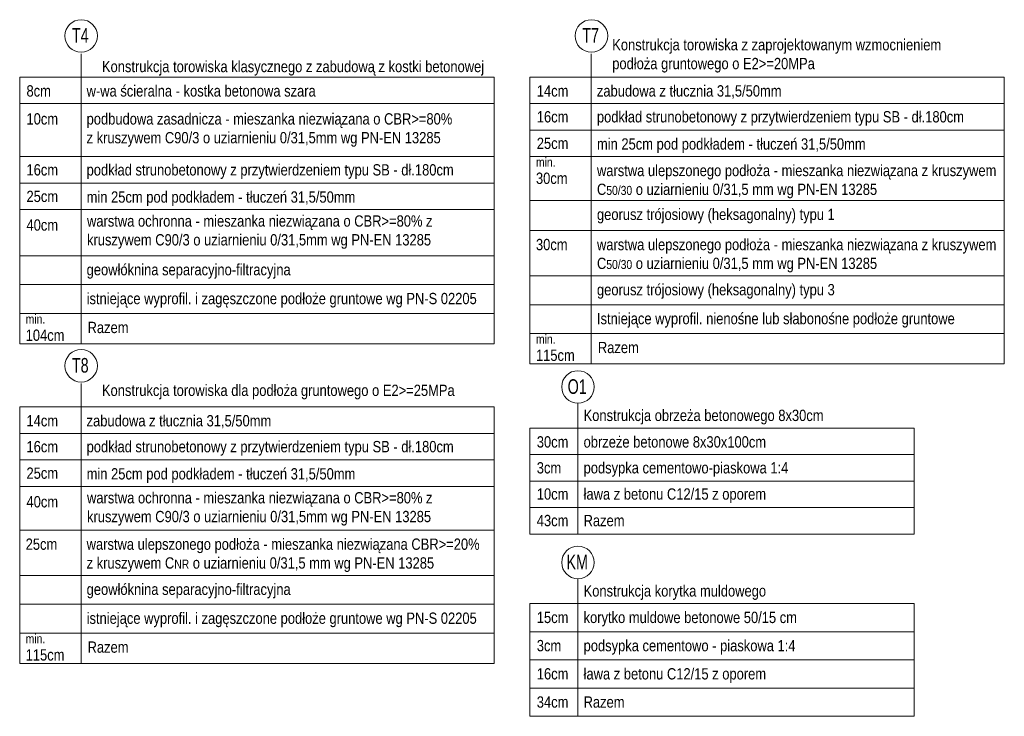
# Model space of a CAD drawing. Header units: feet. Extents: x 211.3 to 241.6, y -209.3 to -192.7.
# Tile 13 of 15: x 227.3 to 231.7, y -195.8 to -192.7. Entities that reach past the tile are written whole.
import ezdxf

# ---------------------------------------------------------------- set-up
doc = ezdxf.new("R2010")
doc.units = ezdxf.units.FT
doc.header["$MEASUREMENT"] = 0
for name, color, linetype, lineweight in [('Opis', 7, 'Continuous', 15), ('Opis (wydruk czarny)', 7, 'Continuous', 15), ('opisy', 7, 'Continuous', 20)]:
    doc.layers.add(name, color=color, linetype=linetype, lineweight=lineweight)
doc.styles.add('Romans', font='romans.shx', dxfattribs={"width": 0.7})
doc.styles.get("Standard").update_dxf_attribs({"font": 'romanc.shx'})

msp = doc.modelspace()

# ---------------------------------------------------------------- linework, layer by layer
at = {"layer": 'Opis'}
for p, q in [((229.6015, -195.3285), (229.6015, -195.8285)), ((229.6015, -195.4535), (231.304, -195.4535)), ((229.6015, -195.5785), (231.304, -195.5785)), ((229.6015, -195.7035), (231.304, -195.7035)), ((229.6015, -195.8285), (231.304, -195.8285))]:
    msp.add_line(p, q, dxfattribs=at)
for points in [[(229.814, -195.2184), (229.814, -195.8285)], [(231.304, -195.8285), (231.304, -195.3285)]]:
    msp.add_lwpolyline(points, dxfattribs=at)
msp.add_circle((229.814, -195.1464), 0.072, dxfattribs=at)
at = {"layer": 'opisy'}
for p, q in [((227.6118, -192.8915), (227.6118, -194.1772)), ((229.8733, -192.8915), (229.8733, -194.266)), ((229.442, -192.9948), (227.3401, -192.9948)), ((227.3401, -192.9948), (227.3401, -194.1772)), ((231.7034, -192.9948), (229.6015, -192.9948)), ((229.6015, -192.9948), (229.6015, -194.266)), ((227.3401, -193.1124), (229.442, -193.1124)), ((227.3401, -193.1124), (229.442, -193.1124)), ((229.6015, -193.1124), (231.7034, -193.1124)), ((229.6015, -193.23), (231.7034, -193.23)), ((227.3401, -193.3476), (229.442, -193.3476)), ((229.6015, -193.3476), (231.7034, -193.3476)), ((229.6015, -193.3476), (231.7034, -193.3476)), ((227.3401, -193.4652), (229.442, -193.4652)), ((229.6015, -193.5419), (231.7034, -193.5419)), ((227.3401, -193.5828), (229.442, -193.5828)), ((229.6015, -193.6758), (231.7034, -193.6758)), ((227.3401, -193.7869), (229.442, -193.7869)), ((229.6015, -193.8758), (231.7034, -193.8758)), ((227.3401, -193.9151), (229.442, -193.9151)), ((229.6015, -194.0039), (231.7034, -194.0039)), ((229.6015, -194.0039), (231.7034, -194.0039)), ((227.3401, -194.0433), (229.442, -194.0433)), ((227.3401, -194.0433), (229.442, -194.0433)), ((229.6015, -194.1321), (231.7034, -194.1321)), ((229.6015, -194.1321), (231.7034, -194.1321)), ((229.6015, -194.1321), (231.7034, -194.1321)), ((227.3401, -194.1772), (229.442, -194.1772)), ((229.6015, -194.266), (231.7034, -194.266)), ((227.6118, -194.3535), (227.6118, -195.594)), ((229.442, -194.4568), (227.3401, -194.4568)), ((227.3401, -194.4568), (227.3401, -195.594)), ((229.6015, -194.5506), (229.6015, -195.0209)), ((229.6015, -194.5506), (231.304, -194.5506)), ((227.3401, -194.5744), (229.442, -194.5744)), ((229.6015, -194.6682), (231.304, -194.6682)), ((229.6015, -194.6682), (231.304, -194.6682)), ((227.3401, -194.692), (229.442, -194.692)), ((227.3401, -194.8096), (229.442, -194.8096)), ((227.3401, -194.8096), (229.442, -194.8096)), ((229.6015, -194.7858), (231.304, -194.7858)), ((229.6015, -194.9033), (231.304, -194.9033)), ((229.6015, -194.9033), (231.304, -194.9033)), ((227.3401, -195.0038), (229.442, -195.0038)), ((227.3401, -195.0038), (229.442, -195.0038)), ((229.6015, -195.0209), (231.304, -195.0209)), ((227.3401, -195.2038), (229.442, -195.2038)), ((227.3401, -195.332), (229.442, -195.332)), ((227.3401, -195.332), (229.442, -195.332)), ((229.6015, -195.3285), (231.304, -195.3285)), ((227.3401, -195.4601), (229.442, -195.4601)), ((227.3401, -195.4601), (229.442, -195.4601)), ((227.3401, -195.4601), (229.442, -195.4601)), ((227.3401, -195.594), (229.442, -195.594))]:
    msp.add_line(p, q, dxfattribs=at)
for points in [[(229.442, -194.1772), (229.442, -192.9948)], [(231.7034, -194.266), (231.7034, -192.9948)], [(229.442, -195.594), (229.442, -194.4568)], [(229.814, -194.4405), (229.814, -195.0209)], [(231.304, -195.0209), (231.304, -194.5506)]]:
    msp.add_lwpolyline(points, dxfattribs=at)
for centre in [(227.6124, -192.8127), (229.8738, -192.8127), (227.6124, -194.2747), (229.814, -194.3685)]:
    msp.add_circle(centre, 0.072, dxfattribs=at)

# ---------------------------------------------------------------- texts
at = {"layer": 'Opis', "char_height": 0.05, "attachment_point": 1}
for s, width, insert in [('{\\fArial Narrow|b0|i0|c238|p34;Konstrukcja korytka muldowego}', 1.465011, (229.839, -195.2475)), ('{\\fArial Narrow|b0|i0|c238|p34;15cm}', 0.193892, (229.6316, -195.3651)), ('\\A1;{\\fArial Narrow|b0|i0|c238|p34;korytko muldowe betonowe 50/15 cm}', 1.465011, (229.839, -195.3651)), ('{\\fArial Narrow|b0|i0|c238|p34;3cm}', 0.193892, (229.6316, -195.4901)), ('{\\fArial Narrow|b0|i0|c238|p34;podsypka cementowo - piaskowa 1:4}', 1.457201, (229.839, -195.4901)), ('{\\fArial Narrow|b0|i0|c238|p34;ława z betonu C12/15 z oporem}', 1.457201, (229.839, -195.6151)), ('{\\fArial Narrow|b0|i0|c238|p34;16cm}', 0.193892, (229.6316, -195.6151)), ('{\\fArial Narrow|b0|i0|c238|p34;34cm}', 0.193892, (229.6316, -195.7401)), ('\\A1;{\\fArial Narrow|b0|i0|c238|p34;Razem}', 1.465011, (229.839, -195.7401))]:
    msp.add_mtext_dynamic_manual_height_columns(s, width=width, gutter_width=2.5, heights=[0], dxfattribs=dict(at, insert=insert))
at = {"layer": 'Opis (wydruk czarny)', "char_height": 0.0648, "width": 0.140758, "attachment_point": 1, "style": 'Romans'}
for s, insert in [('\\pxqc;{\\fArial|b0|i0|c238|p34;T4}', (227.5381, -192.7783)), ('\\pxqc;{\\fArial|b0|i0|c238|p34;T7}', (229.7996, -192.7783)), ('\\pxqc;{\\fArial|b0|i0|c238|p34;T8}', (227.5381, -194.2403)), ('\\pxqc;{\\fArial|b0|i0|c238|p34;O1}', (229.7403, -194.3344)), ('\\pxqc;{\\fArial|b0|i0|c238|p34;KM}', (229.7403, -195.1124))]:
    msp.add_mtext(s, dxfattribs=dict(at, insert=insert))
at = {"layer": 'opisy', "char_height": 0.05, "attachment_point": 1}
for s, width, insert in [('{\\fArial Narrow|b0|i0|c238|p34;Konstrukcja torowiska z zaprojektowanym wzmocnieniem podłoża gruntowego o E2>=20MPa}', 1.59291, (229.9659, -192.8267)), ('{\\fArial Narrow|b0|i0|c238|p34;Konstrukcja torowiska klasycznego z zabudową z kostki betonowej}', 1.732922, (227.7045, -192.9233)), ('{\\fArial Narrow|b0|i0|c238|p34;8cm}', 0.193892, (227.3702, -193.0314)), ('\\A1;{\\fArial Narrow|b0|i0|c238|p34;w-wa ścieralna - kostka betonowa szara}', 1.465011, (227.6366, -193.0314)), ('{\\fArial Narrow|b0|i0|c238|p34;14cm}', 0.193892, (229.6316, -193.0314)), ('\\A1;{\\fArial Narrow|b0|i0|c238|p34;zabudowa z tłucznia 31,5/50mm}', 1.465011, (229.898, -193.0314)), ('{\\fArial Narrow|b0|i0|c238|p34;10cm}', 0.193892, (227.3702, -193.1554)), ('{\\fArial Narrow|b0|i0|c0|p34;podbudowa zasadnicza - mieszanka niezwiązana \\fArial Narrow|b0|i0|c238|p34;o CBR>=80% \\fArial Narrow|b0|i0|c0|p34;z kruszywem C90/3 o uziarnieniu 0/31,5mm wg PN-EN 13285 }', 1.653822, (227.6366, -193.1554)), ('{\\fArial Narrow|b0|i0|c238|p34;16cm}', 0.193892, (229.6316, -193.1461)), ('{\\fArial Narrow|b0|i0|c238|p34;podkład strunobetonowy z przytwierdzeniem typu SB - dł.180cm}', 1.662662, (229.898, -193.1461)), ('{\\fArial Narrow|b0|i0|c238|p34;25cm}', 0.193892, (229.6316, -193.2637)), ('{\\fArial Narrow|b0|i0|c238|p34;min 25cm pod podkładem - tłuczeń 31,5/50mm}', 1.805153, (229.8983, -193.2666)), ('{\\fArial Narrow|b0|i0|c238|p34;16cm}', 0.193892, (227.3702, -193.3813)), ('{\\fArial Narrow|b0|i0|c238|p34;podkład strunobetonowy z przytwierdzeniem typu SB - dł.180cm}', 1.662662, (227.6366, -193.3813)), ('{\\fArial Narrow|b0|i0|c238|p34;\\H0.8x;min. \\H1.25x;30cm}', 0.193892, (229.6279, -193.352)), ('{\\fArial Narrow|b0|i0|c238|p34;warstwa ulepszonego podłoża - mieszanka niezwiązana z kruszywem C\\H0.8x;50/30\\H1.25x; o uziarnieniu 0/31,5 mm wg PN-EN 13285}', 1.805153, (229.8983, -193.3842)), ('{\\fArial Narrow|b0|i0|c238|p34;25cm}', 0.193892, (227.3702, -193.4989)), ('{\\fArial Narrow|b0|i0|c238|p34;min 25cm pod podkładem - tłuczeń 31,5/50mm}', 1.805153, (227.6368, -193.5018)), ('{\\fArial Narrow|b0|i0|c238|p34;warstwa ochronna\\fArial Narrow|b0|i0|c0|p34; - mieszanka niezwiązana \\fArial Narrow|b0|i0|c238|p34;o CBR>=80% \\fArial Narrow|b0|i0|c0|p34;z kruszywem C90/3 o uziarnieniu 0/31,5mm wg PN-EN 13285 }', 1.805373, (227.6384, -193.608)), ('\\A1;{\\fArial Narrow|b0|i0|c238|p34;georusz trójosiowy (heksagonalny) typu 1}', 1.805153, (229.8983, -193.5785)), ('{\\fArial Narrow|b0|i0|c238|p34;40cm}', 0.193892, (227.3702, -193.6258)), ('{\\fArial Narrow|b0|i0|c238|p34;30cm}', 0.220641, (229.6279, -193.7124)), ('{\\fArial Narrow|b0|i0|c238|p34;warstwa ulepszonego podłoża - mieszanka niezwiązana z kruszywem C\\H0.8x;50/30\\H1.25x; o uziarnieniu 0/31,5 mm wg PN-EN 13285}', 1.805153, (229.8983, -193.7124)), ('{\\fArial Narrow|b0|i0|c238|p34;geowłóknina separacyjno-filtracyjna}', 1.805153, (227.6368, -193.8236)), ('\\A1;{\\fArial Narrow|b0|i0|c238|p34;georusz trójosiowy (heksagonalny) typu 3}', 1.805153, (229.8983, -193.9124)), ('{\\fArial Narrow|b0|i0|c238|p34;istniejące wyprofil. i zagęszczone podłoże gruntowe wg PN-S 02205}', 1.805153, (227.6368, -193.9517)), ('{\\fArial Narrow|b0|i0|c238|p34;Istniejące wyprofil. nienośne lub słabonośne podłoże gruntowe}', 1.805153, (229.8983, -194.0405)), ('{\\fArial Narrow|b0|i0|c238|p34;\\H0.8x;min. \\H1.25x;104cm}', 0.193892, (227.3665, -194.0476)), ('{\\fArial Narrow|b0|i0|c238|p34;Razem}', 0.447339, (227.6409, -194.0799)), ('{\\fArial Narrow|b0|i0|c238|p34;\\H0.8x;min. \\H1.25x;115cm}', 0.193892, (229.6279, -194.1364)), ('{\\fArial Narrow|b0|i0|c238|p34;Razem}', 0.447339, (229.9024, -194.1687)), ('{\\fArial Narrow|b0|i0|c238|p34;Konstrukcja torowiska dla podłoża gruntowego o E2>=25MPa}', 1.59291, (227.7045, -194.3585)), ('{\\fArial Narrow|b0|i0|c238|p34;Konstrukcja obrzeża betonowego 8x30cm}', 1.465011, (229.839, -194.4696)), ('{\\fArial Narrow|b0|i0|c238|p34;14cm}', 0.193892, (227.3702, -194.4934)), ('\\A1;{\\fArial Narrow|b0|i0|c238|p34;zabudowa z tłucznia 31,5/50mm}', 1.465011, (227.6366, -194.4934)), ('{\\fArial Narrow|b0|i0|c238|p34;podkład strunobetonowy z przytwierdzeniem typu SB - dł.180cm}', 1.662662, (227.6366, -194.6081)), ('{\\fArial Narrow|b0|i0|c238|p34;30cm}', 0.193892, (229.6316, -194.5872)), ('\\A1;{\\fArial Narrow|b0|i0|c238|p34;obrzeże betonowe 8x30x100cm}', 1.520285, (229.839, -194.5872)), ('{\\fArial Narrow|b0|i0|c238|p34;16cm}', 0.193892, (227.3702, -194.6081)), ('{\\fArial Narrow|b0|i0|c238|p34;25cm}', 0.193892, (227.3702, -194.7257)), ('{\\fArial Narrow|b0|i0|c238|p34;min 25cm pod podkładem - tłuczeń 31,5/50mm}', 1.805153, (227.6368, -194.7286)), ('{\\fArial Narrow|b0|i0|c238|p34;3cm}', 0.193892, (229.6316, -194.7019)), ('{\\fArial Narrow|b0|i0|c238|p34;podsypka cementowo-piaskowa 1:4}', 1.457201, (229.839, -194.7019)), ('{\\fArial Narrow|b0|i0|c238|p34;10cm}', 0.193892, (229.6316, -194.8182)), ('\\A1;{\\fArial Narrow|b0|i0|c238|p34;ława z betonu C12/15 z oporem}', 1.465011, (229.839, -194.8182)), ('{\\fArial Narrow|b0|i0|c238|p34;40cm}', 0.193892, (227.3702, -194.8525)), ('{\\fArial Narrow|b0|i0|c238|p34;warstwa ochronna\\fArial Narrow|b0|i0|c0|p34; - mieszanka niezwiązana \\fArial Narrow|b0|i0|c238|p34;o CBR>=80% \\fArial Narrow|b0|i0|c0|p34;z kruszywem C90/3 o uziarnieniu 0/31,5mm wg PN-EN 13285 }', 1.805373, (227.6384, -194.8347)), ('{\\fArial Narrow|b0|i0|c238|p34;43cm}', 0.193892, (229.6316, -194.9358)), ('\\A1;{\\fArial Narrow|b0|i0|c238|p34;Razem}', 1.465011, (229.839, -194.9358)), ('{\\fArial Narrow|b0|i0|c238|p34;25cm}', 0.220641, (227.3665, -195.0404)), ('{\\fArial Narrow|b0|i0|c238|p34;warstwa ulepszonego podłoża - mieszanka niezwiązana CBR>=20% ^Jz kruszywem C\\H0.8x;NR\\H1.25x; o uziarnieniu 0/31,5 mm wg PN-EN 13285}', 1.805153, (227.6368, -195.0404)), ('{\\fArial Narrow|b0|i0|c238|p34;geowłóknina separacyjno-filtracyjna}', 1.805153, (227.6368, -195.2404)), ('{\\fArial Narrow|b0|i0|c238|p34;istniejące wyprofil. i zagęszczone podłoże gruntowe wg PN-S 02205}', 1.805153, (227.6368, -195.3686)), ('{\\fArial Narrow|b0|i0|c238|p34;\\H0.8x;min. \\H1.25x;115cm}', 0.193892, (227.3665, -195.4645)), ('{\\fArial Narrow|b0|i0|c238|p34;Razem}', 0.447339, (227.6409, -195.4967))]:
    msp.add_mtext_dynamic_manual_height_columns(s, width=width, gutter_width=2.5, heights=[0], dxfattribs=dict(at, insert=insert))

doc.saveas('drawing.dxf')
